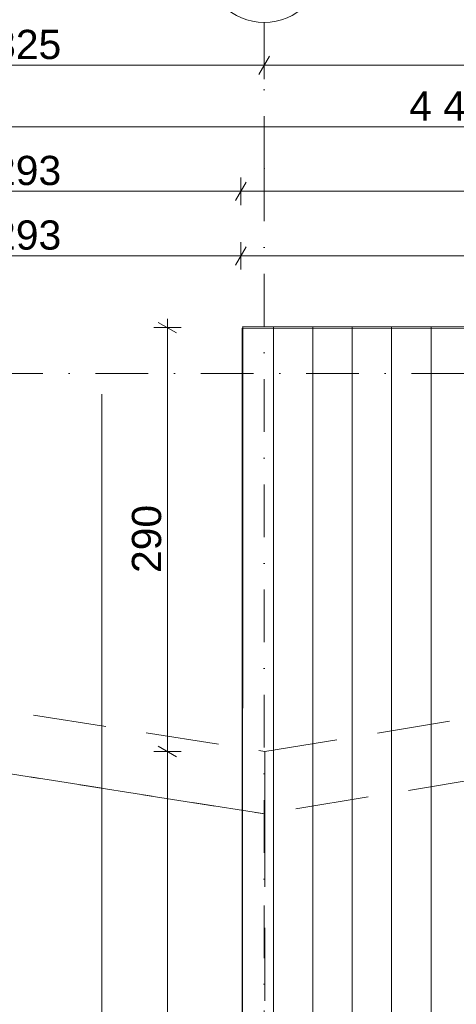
# Model space of a CAD drawing. Header units: millimetres. Extents: x 7523222 to 7678971, y 5352079 to 5786624.
# Tile 53 of 92: x 7544048 to 7547034, y 5774819 to 5781555. Entities that reach past the tile are written whole.
import ezdxf
from ezdxf.enums import TextEntityAlignment as Align

# ---------------------------------------------------------------- set-up
doc = ezdxf.new("R2010")
doc.units = ezdxf.units.MM
doc.header["$MEASUREMENT"] = 0
doc.linetypes.add('Kropki i Kreski', pattern=[720, 360, -180, 0, -180])
doc.linetypes.add('Przerywana długa', pattern=[780, 500, -280])
for name, color, linetype in [('460-K Stropy', 7, 'Continuous'), ('Nowe_280-A Dachy Powłoki', 7, 'Continuous'), ('Nowe_299-A Wymiary opisy PB', 7, 'Continuous'), ('Nowe_410-K Osie', 7, 'Continuous')]:
    doc.layers.add(name, color=color, linetype=linetype)
for name, color, linetype, lineweight in [('460-K Stropy_Nr_pióra__89', 7, 'Continuous', 13), ('Nowe_2025-09-12 Strefa Taras_Nr_pióra__2', 8, 'Continuous', 13), ('Nowe_299-A Wymiary opisy PB_Nr_pióra__6', 5, 'Continuous', 13), ('Nowe_320-W Umeblowanie_Nr_pióra__20', 1, 'Continuous', 13), ('Nowe_410-K Osie_Nr_pióra__1', 7, 'Continuous', 13), ('Nowe_410-K Osie_Nr_pióra__7', 7, 'Continuous', 13)]:
    doc.layers.add(name, color=color, linetype=linetype, lineweight=lineweight)
for name, color, linetype, lineweight, true_color in [('Nowe_2025-09-12 Strefa Taras_Nr_pióra__102', 7, 'Continuous', 5, 0xcccccc), ('Nowe_280-A Dachy Powłoki_Nr_pióra__61', 7, 'Continuous', 13, 0x6a6a6a), ('Nowe_299-A Wymiary opisy PB_Nr_pióra__45', 7, 'Continuous', 15, 0x40a5ff), ('Nowe_299-A Wymiary opisy PB_Nr_pióra__85', 7, 'Continuous', 13, 0x80c2ff), ('Nowe_410-K Osie_Nr_pióra__5', 7, 'Continuous', 13, 0x40a5ff)]:
    doc.layers.add(name, color=color, linetype=linetype, lineweight=lineweight, true_color=true_color)
doc.styles.add('STYL_AUTOMATYCZNY_2', font='arial.ttf')
doc.styles.add('STYL_AUTOMATYCZNY_3', font='arial.ttf')
doc.linetypes.add('Arrow', pattern='A,0,[1,parter1.Shx,S=13.999115,R=0,X=0,Y=0],-2046.110725,0', length=2046.110725)
doc.dimstyles.new('STYL_AUTOMATYCZNY__1', dxfattribs={"dimtxt": 200, "dimasz": 95, "dimexe": 0.18, "dimexo": 0.0625, "dimgap": 0, "dimtad": 1, "dimdec": 1, "dimlfac": 0.1, "dimzin": 0, "dimdsep": 46, "dimtxsty": 'STYL_AUTOMATYCZNY_2', "dimblk": 'ARROWHEAD_2', "dimblk1": 'ARROWHEAD_2', "dimblk2": 'ARROWHEAD_2', "dimcen": 0.09, "dimclrd": 256, "dimclre": 256, "dimclrt": 5, "dimadec": 1, "dimazin": 0, "dimtfac": 1, "dimtdec": 4, "dimtmove": 0, "dimatfit": 3, "dimfxl": 0, "dimtolj": 1, "dimtzin": 0, "dimarcsym": 0})
doc.dimstyles.new('STYL_AUTOMATYCZNY__2', dxfattribs={"dimtxt": 200, "dimasz": 95, "dimexe": 0.18, "dimexo": 0.0625, "dimgap": 0, "dimtad": 1, "dimtih": 1, "dimtoh": 1, "dimdec": 1, "dimlfac": 0.1, "dimzin": 0, "dimdsep": 46, "dimtxsty": 'STYL_AUTOMATYCZNY_2', "dimblk": 'ARROWHEAD_2', "dimblk1": 'ARROWHEAD_2', "dimblk2": 'ARROWHEAD_2', "dimcen": 0.09, "dimclrd": 256, "dimclre": 256, "dimclrt": 5, "dimadec": 1, "dimazin": 0, "dimtfac": 1, "dimtdec": 4, "dimtmove": 0, "dimatfit": 3, "dimfxl": 0, "dimtolj": 1, "dimtzin": 0, "dimarcsym": 0})

# ---------------------------------------------------------------- blocks, each defined once
blk = doc.blocks.new('*X12', base_point=(6982742.1, 5361781.8))
at = {"layer": 'Nowe_2025-09-12 Strefa Taras_Nr_pióra__102', "color": 254, "linetype": 'Continuous', "lineweight": 5, "true_color": 0xcccccc}
for p, q in [((7545783.4, 5779456.3), (7545783.4, 5779217.2)), ((7545783.4, 5779456.3), (7545783.4, 5779217.2)), ((7546052.8, 5779456.1), (7546052.8, 5779217.2)), ((7546052.8, 5779456.1), (7546052.8, 5779217.2)), ((7546322.1, 5779455.9), (7546322.1, 5779217.2)), ((7546322.1, 5779455.9), (7546322.1, 5779217.2)), ((7546591.5, 5779455.8), (7546591.5, 5779217.2)), ((7546591.5, 5779455.8), (7546591.5, 5779217.2)), ((7546860.9, 5779455.6), (7546860.9, 5779217.2)), ((7546860.9, 5779455.6), (7546860.9, 5779217.2)), ((7545783.4, 5779217.2), (7545783.4, 5778967.2)), ((7545783.4, 5779217.2), (7545783.4, 5778967.2)), ((7546052.8, 5779217.2), (7546052.8, 5778967.2)), ((7546052.8, 5779217.2), (7546052.8, 5778967.2)), ((7546322.1, 5779217.2), (7546322.1, 5778967.2)), ((7546322.1, 5779217.2), (7546322.1, 5778967.2)), ((7546591.5, 5779217.2), (7546591.5, 5778967.2)), ((7546591.5, 5779217.2), (7546591.5, 5778967.2)), ((7546860.9, 5779217.2), (7546860.9, 5778967.2)), ((7546860.9, 5779217.2), (7546860.9, 5778967.2)), ((7545783.4, 5778967.2), (7545783.4, 5778717.2)), ((7545783.4, 5778967.2), (7545783.4, 5778717.2)), ((7546052.8, 5778967.2), (7546052.8, 5778717.2)), ((7546052.8, 5778967.2), (7546052.8, 5778717.2)), ((7546322.1, 5778967.2), (7546322.1, 5778717.2)), ((7546322.1, 5778967.2), (7546322.1, 5778717.2)), ((7546591.5, 5778967.2), (7546591.5, 5778717.2)), ((7546591.5, 5778967.2), (7546591.5, 5778717.2)), ((7546860.9, 5778967.2), (7546860.9, 5778717.2)), ((7546860.9, 5778967.2), (7546860.9, 5778717.2)), ((7545783.4, 5778717.2), (7545783.4, 5778467.2)), ((7545783.4, 5778717.2), (7545783.4, 5778467.2)), ((7546052.8, 5778717.2), (7546052.8, 5778467.2)), ((7546052.8, 5778717.2), (7546052.8, 5778467.2)), ((7546322.1, 5778717.2), (7546322.1, 5778467.2)), ((7546322.1, 5778717.2), (7546322.1, 5778467.2)), ((7546591.5, 5778717.2), (7546591.5, 5778467.2)), ((7546591.5, 5778717.2), (7546591.5, 5778467.2)), ((7546860.9, 5778717.2), (7546860.9, 5778467.2)), ((7546860.9, 5778717.2), (7546860.9, 5778467.2)), ((7545783.4, 5778467.2), (7545783.4, 5778217.2)), ((7545783.4, 5778467.2), (7545783.4, 5778217.2)), ((7546052.8, 5778467.2), (7546052.8, 5778217.2)), ((7546052.8, 5778467.2), (7546052.8, 5778217.2)), ((7546322.1, 5778467.2), (7546322.1, 5778217.2)), ((7546322.1, 5778467.2), (7546322.1, 5778217.2)), ((7546591.5, 5778467.2), (7546591.5, 5778217.2)), ((7546591.5, 5778467.2), (7546591.5, 5778217.2)), ((7546860.9, 5778467.2), (7546860.9, 5778217.2)), ((7546860.9, 5778467.2), (7546860.9, 5778217.2)), ((7545783.4, 5778217.2), (7545783.4, 5777967.2)), ((7545783.4, 5778217.2), (7545783.4, 5777967.2)), ((7546052.8, 5778217.2), (7546052.8, 5777967.2)), ((7546052.8, 5778217.2), (7546052.8, 5777967.2)), ((7546322.1, 5778217.2), (7546322.1, 5777967.2)), ((7546322.1, 5778217.2), (7546322.1, 5777967.2)), ((7546591.5, 5778217.2), (7546591.5, 5777967.2)), ((7546591.5, 5778217.2), (7546591.5, 5777967.2)), ((7546860.9, 5778217.2), (7546860.9, 5777967.2)), ((7546860.9, 5778217.2), (7546860.9, 5777967.2)), ((7545783.4, 5777967.2), (7545783.4, 5777717.2)), ((7545783.4, 5777967.2), (7545783.4, 5777717.2)), ((7546052.8, 5777967.2), (7546052.8, 5777717.2)), ((7546052.8, 5777967.2), (7546052.8, 5777717.2)), ((7546322.1, 5777967.2), (7546322.1, 5777717.2)), ((7546322.1, 5777967.2), (7546322.1, 5777717.2)), ((7546591.5, 5777967.2), (7546591.5, 5777717.2)), ((7546591.5, 5777967.2), (7546591.5, 5777717.2)), ((7546860.9, 5777967.2), (7546860.9, 5777717.2)), ((7546860.9, 5777967.2), (7546860.9, 5777717.2)), ((7545783.4, 5777717.2), (7545783.4, 5777467.2)), ((7545783.4, 5777717.2), (7545783.4, 5777467.2)), ((7546052.8, 5777717.2), (7546052.8, 5777467.2)), ((7546052.8, 5777717.2), (7546052.8, 5777467.2)), ((7546322.1, 5777717.2), (7546322.1, 5777467.2)), ((7546322.1, 5777717.2), (7546322.1, 5777467.2)), ((7546591.5, 5777717.2), (7546591.5, 5777467.2)), ((7546591.5, 5777717.2), (7546591.5, 5777467.2)), ((7546860.9, 5777717.2), (7546860.9, 5777467.2)), ((7546860.9, 5777717.2), (7546860.9, 5777467.2)), ((7545783.4, 5777467.2), (7545783.4, 5777217.2)), ((7545783.4, 5777467.2), (7545783.4, 5777217.2)), ((7546052.8, 5777467.2), (7546052.8, 5777217.2)), ((7546052.8, 5777467.2), (7546052.8, 5777217.2)), ((7546322.1, 5777467.2), (7546322.1, 5777217.2)), ((7546322.1, 5777467.2), (7546322.1, 5777217.2)), ((7546591.5, 5777467.2), (7546591.5, 5777217.2)), ((7546591.5, 5777467.2), (7546591.5, 5777217.2)), ((7546860.9, 5777467.2), (7546860.9, 5777217.2)), ((7546860.9, 5777467.2), (7546860.9, 5777217.2)), ((7545783.4, 5777217.2), (7545783.4, 5776967.2)), ((7545783.4, 5777217.2), (7545783.4, 5776967.2)), ((7546052.8, 5777217.2), (7546052.8, 5776967.2)), ((7546052.8, 5777217.2), (7546052.8, 5776967.2)), ((7546322.1, 5777217.2), (7546322.1, 5776967.2)), ((7546322.1, 5777217.2), (7546322.1, 5776967.2)), ((7546591.5, 5777217.2), (7546591.5, 5776967.2)), ((7546591.5, 5777217.2), (7546591.5, 5776967.2)), ((7546860.9, 5777217.2), (7546860.9, 5776967.2)), ((7546860.9, 5777217.2), (7546860.9, 5776967.2)), ((7545783.4, 5776967.2), (7545783.4, 5776717.2)), ((7545783.4, 5776967.2), (7545783.4, 5776717.2)), ((7546052.8, 5776967.2), (7546052.8, 5776717.2)), ((7546052.8, 5776967.2), (7546052.8, 5776717.2)), ((7546322.1, 5776967.2), (7546322.1, 5776717.2)), ((7546322.1, 5776967.2), (7546322.1, 5776717.2)), ((7546591.5, 5776967.2), (7546591.5, 5776717.2)), ((7546591.5, 5776967.2), (7546591.5, 5776717.2)), ((7546860.9, 5776967.2), (7546860.9, 5776717.2)), ((7546860.9, 5776967.2), (7546860.9, 5776717.2)), ((7545783.4, 5776717.2), (7545783.4, 5776467.2)), ((7545783.4, 5776717.2), (7545783.4, 5776467.2)), ((7546052.8, 5776717.2), (7546052.8, 5776467.2)), ((7546052.8, 5776717.2), (7546052.8, 5776467.2)), ((7546322.1, 5776717.2), (7546322.1, 5776467.2)), ((7546322.1, 5776717.2), (7546322.1, 5776467.2)), ((7546591.5, 5776717.2), (7546591.5, 5776467.2)), ((7546591.5, 5776717.2), (7546591.5, 5776467.2)), ((7546860.9, 5776717.2), (7546860.9, 5776467.2)), ((7546860.9, 5776717.2), (7546860.9, 5776467.2)), ((7545783.4, 5776467.2), (7545783.4, 5776217.2)), ((7545783.4, 5776467.2), (7545783.4, 5776217.2)), ((7546052.8, 5776467.2), (7546052.8, 5776217.2)), ((7546052.8, 5776467.2), (7546052.8, 5776217.2)), ((7546322.1, 5776467.2), (7546322.1, 5776217.2)), ((7546322.1, 5776467.2), (7546322.1, 5776217.2)), ((7546591.5, 5776467.2), (7546591.5, 5776217.2)), ((7546591.5, 5776467.2), (7546591.5, 5776217.2)), ((7546860.9, 5776467.2), (7546860.9, 5776217.2)), ((7546860.9, 5776467.2), (7546860.9, 5776217.2)), ((7545783.4, 5776217.2), (7545783.4, 5775967.2)), ((7545783.4, 5776217.2), (7545783.4, 5775967.2)), ((7546052.8, 5776217.2), (7546052.8, 5775967.2)), ((7546052.8, 5776217.2), (7546052.8, 5775967.2)), ((7546322.1, 5776217.2), (7546322.1, 5775967.2)), ((7546322.1, 5776217.2), (7546322.1, 5775967.2)), ((7546591.5, 5776217.2), (7546591.5, 5775967.2)), ((7546591.5, 5776217.2), (7546591.5, 5775967.2)), ((7546860.9, 5776217.2), (7546860.9, 5775967.2)), ((7546860.9, 5776217.2), (7546860.9, 5775967.2)), ((7545783.4, 5775967.2), (7545783.4, 5775717.2)), ((7545783.4, 5775967.2), (7545783.4, 5775717.2)), ((7546052.8, 5775967.2), (7546052.8, 5775717.2)), ((7546052.8, 5775967.2), (7546052.8, 5775717.2)), ((7546322.1, 5775967.2), (7546322.1, 5775717.2)), ((7546322.1, 5775967.2), (7546322.1, 5775717.2)), ((7546591.5, 5775967.2), (7546591.5, 5775717.2)), ((7546591.5, 5775967.2), (7546591.5, 5775717.2)), ((7546860.9, 5775967.2), (7546860.9, 5775717.2)), ((7546860.9, 5775967.2), (7546860.9, 5775717.2)), ((7545783.4, 5775717.2), (7545783.4, 5775467.2)), ((7545783.4, 5775717.2), (7545783.4, 5775467.2)), ((7546052.8, 5775717.2), (7546052.8, 5775467.2)), ((7546052.8, 5775717.2), (7546052.8, 5775467.2)), ((7546322.1, 5775717.2), (7546322.1, 5775467.2)), ((7546322.1, 5775717.2), (7546322.1, 5775467.2)), ((7546591.5, 5775717.2), (7546591.5, 5775467.2)), ((7546591.5, 5775717.2), (7546591.5, 5775467.2)), ((7546860.9, 5775717.2), (7546860.9, 5775467.2)), ((7546860.9, 5775717.2), (7546860.9, 5775467.2)), ((7545783.4, 5775467.2), (7545783.4, 5775217.2)), ((7545783.4, 5775467.2), (7545783.4, 5775217.2)), ((7546052.8, 5775467.2), (7546052.8, 5775217.2)), ((7546052.8, 5775467.2), (7546052.8, 5775217.2)), ((7546322.1, 5775467.2), (7546322.1, 5775217.2)), ((7546322.1, 5775467.2), (7546322.1, 5775217.2)), ((7546591.5, 5775467.2), (7546591.5, 5775217.2)), ((7546591.5, 5775467.2), (7546591.5, 5775217.2)), ((7546860.9, 5775467.2), (7546860.9, 5775217.2)), ((7546860.9, 5775467.2), (7546860.9, 5775217.2)), ((7545783.4, 5775217.2), (7545783.4, 5774967.2)), ((7545783.4, 5775217.2), (7545783.4, 5774967.2)), ((7546052.8, 5775217.2), (7546052.8, 5774967.2)), ((7546052.8, 5775217.2), (7546052.8, 5774967.2)), ((7546322.1, 5775217.2), (7546322.1, 5774967.2)), ((7546322.1, 5775217.2), (7546322.1, 5774967.2)), ((7546591.5, 5775217.2), (7546591.5, 5774967.2)), ((7546591.5, 5775217.2), (7546591.5, 5774967.2)), ((7546860.9, 5775217.2), (7546860.9, 5774967.2)), ((7546860.9, 5775217.2), (7546860.9, 5774967.2)), ((7545783.4, 5774967.2), (7545783.4, 5774717.2)), ((7545783.4, 5774967.2), (7545783.4, 5774717.2)), ((7546052.8, 5774967.2), (7546052.8, 5774717.2)), ((7546052.8, 5774967.2), (7546052.8, 5774717.2)), ((7546322.1, 5774967.2), (7546322.1, 5774717.2)), ((7546322.1, 5774967.2), (7546322.1, 5774717.2)), ((7546591.5, 5774967.2), (7546591.5, 5774717.2)), ((7546591.5, 5774967.2), (7546591.5, 5774717.2)), ((7546860.9, 5774967.2), (7546860.9, 5774717.2)), ((7546860.9, 5774967.2), (7546860.9, 5774717.2))]:
    blk.add_line(p, q, dxfattribs=at)
blk = doc.blocks.new('Wypełnienie_1', base_point=(6982742.1, 5361781.8))
at = {"layer": 'Nowe_2025-09-12 Strefa Taras_Nr_pióra__2', "color": 8, "linetype": 'Continuous', "lineweight": 13, "flags": 128}
blk.add_lwpolyline([(7545574.2, 5779456.4), (7545572.8, 5774232), (7550411, 5775591.3), (7550367.5, 5775745.3), (7557680.4, 5777809.3), (7557680.3, 5777643), (7563440.7, 5779268.8), (7563440.7, 5779445.6)], close=True, dxfattribs=at)
at = {"layer": 'Nowe_2025-09-12 Strefa Taras_Nr_pióra__102', "color": 254, "linetype": 'Continuous', "lineweight": 5, "true_color": 0xcccccc}
blk.add_blockref('*X12', (6982742.1, 5361781.8), dxfattribs=at)
blk = doc.blocks.new('Strop_3', base_point=(7545569.3, 5774224.9))
at = {"layer": '460-K Stropy_Nr_pióra__89', "color": 7, "linetype": 'Continuous', "lineweight": 13, "flags": 128}
blk.add_lwpolyline([(7545569.3, 5774224.9), (7550411, 5775591.3), (7550367.5, 5775745.3), (7563436.7, 5779434), (7563436.7, 5779445.6), (7545569.3, 5779445.6)], close=True, dxfattribs=at)
blk = doc.blocks.new('Dach_1', base_point=(7545724.4, 5763108.3))
at = {"layer": 'Nowe_280-A Dachy Powłoki_Nr_pióra__61', "color": 251, "linetype": 'Przerywana długa', "lineweight": 13, "true_color": 0x6a6a6a, "flags": 128}
for points in [[(7545724.4, 5776548.6), (7563487.3, 5779448.2), (7569230.3, 5779445.6)], [(7568822.9, 5779038.4), (7563543.6, 5779040.8), (7545724.4, 5776121.6)], [(7545724.4, 5776121.6), (7545724.4, 5776548.6)]]:
    blk.add_lwpolyline(points, dxfattribs=at)
blk = doc.blocks.new('Dach_2', base_point=(7536414.2, 5777586.6))
at = {"layer": 'Nowe_280-A Dachy Powłoki_Nr_pióra__61', "color": 251, "linetype": 'Przerywana długa', "lineweight": 13, "true_color": 0x6a6a6a, "flags": 128}
for points in [[(7536414.2, 5777586.6), (7545724.4, 5776121.6)], [(7545724.4, 5776121.6), (7545724.4, 5763530.1)]]:
    blk.add_lwpolyline(points, dxfattribs=at)
blk = doc.blocks.new('Dach_4', base_point=(7524880.2, 5779830.4))
at = {"layer": 'Nowe_280-A Dachy Powłoki_Nr_pióra__61', "color": 251, "linetype": 'Przerywana długa', "lineweight": 13, "true_color": 0x6a6a6a, "flags": 128}
for points in [[(7524880.2, 5779830.4), (7545724.4, 5776548.6)], [(7545724.4, 5776121.6), (7524880.2, 5779410)], [(7545724.4, 5776548.6), (7545724.4, 5776121.6)]]:
    blk.add_lwpolyline(points, dxfattribs=at)
blk = doc.blocks.new('Standardowy znacznik osi[27]', base_point=(7571131, 5779135.6))
at = {"layer": 'Nowe_410-K Osie_Nr_pióra__5', "color": 161, "linetype": 'Kropki i Kreski', "lineweight": 13, "true_color": 0x40a5ff}
blk.add_line((7570131, 5779135.6), (7535691, 5779135.6), dxfattribs=at)
at = {"layer": 'Nowe_410-K Osie_Nr_pióra__1', "color": 7, "lineweight": 13, "style": 'STYL_AUTOMATYCZNY_3'}
for tag, p in [('AC_MarkerText_1_1', (7534291, 5779310.6)), ('AC_MarkerText_1_0', (7571531, 5779310.6))]:
    blk.add_attdef(tag, text='', height=350, dxfattribs=at).set_placement(p, align=Align.TOP_CENTER)
blk = doc.blocks.new('Standardowy znacznik osi[43]', base_point=(7545720.4, 5781536.1))
at = {"layer": 'Nowe_410-K Osie_Nr_pióra__5', "color": 161, "linetype": 'Kropki i Kreski', "lineweight": 13, "true_color": 0x40a5ff}
for q in [(7545720.4, 5781536.1), (7545720.4, 5759403.4)]:
    blk.add_line((7545720.4, 5780536.1), q, dxfattribs=at)
blk.add_point((7545720.4, 5780536.1), dxfattribs=at)
blk.add_point((7545720.4, 5780536.1), dxfattribs=at)
at = {"layer": 'Nowe_410-K Osie_Nr_pióra__7', "color": 7, "linetype": 'Continuous', "lineweight": 13}
blk.add_circle((7545720.4, 5781936.1), 400, dxfattribs=at)
at = {"layer": 'Nowe_410-K Osie_Nr_pióra__1', "color": 7, "lineweight": 13, "style": 'STYL_AUTOMATYCZNY_3'}
for tag, p in [('AC_MarkerText_1_0', (7545720.4, 5782111.1)), ('AC_MarkerText_1_1', (7545720.4, 5758178.4))]:
    blk.add_attdef(tag, text='', height=350, dxfattribs=at).set_placement(p, align=Align.TOP_CENTER)
blk = doc.blocks.new('*D278', base_point=(6982742.1, 5361781.8))
at = {"layer": 'Nowe_299-A Wymiary opisy PB_Nr_pióra__45', "color": 161, "linetype": 'Continuous', "lineweight": 15, "true_color": 0x40a5ff}
for p, q in [((7524916.3, 5758993), (7524844.1, 5758868)), ((7569194.2, 5758868), (7569266.4, 5758993))]:
    blk.add_line(p, q, dxfattribs=at)
at = {"layer": 'Nowe_299-A Wymiary opisy PB_Nr_pióra__85', "color": 151, "linetype": 'Continuous', "lineweight": 13, "true_color": 0x80c2ff}
for p, q in [((7524880.2, 5758836.7), (7524880.2, 5759024.2)), ((7569230.3, 5758836.7), (7569230.3, 5759024.2)), ((7524819, 5758930.5), (7524880.2, 5758930.5)), ((7524880.2, 5758930.5), (7569230.3, 5758930.5)), ((7569230.3, 5758930.5), (7569291.4, 5758930.5))]:
    blk.add_line(p, q, dxfattribs=at)
at = {"layer": 'Nowe_299-A Wymiary opisy PB_Nr_pióra__6', "color": 5, "lineweight": 13, "insert": (7546712, 5758970.5), "char_height": 200, "attachment_point": 7, "style": 'STYL_AUTOMATYCZNY_2'}
blk.add_mtext('\\A1;{\\pql;\\fArial|b0|i0|c238|p0;\\W1.000000;4\xa0435}', dxfattribs=at)
blk = doc.blocks.new('ARROWHEAD_2')
at = {"color": 0, "linetype": 'Continuous', "lineweight": 0}
for p, q in [((0, 0), (-1, 0)), ((-0.378, -0.655), (0.378, 0.655))]:
    blk.add_line(p, q, dxfattribs=at)
blk = doc.blocks.new('*D291', base_point=(6982742.1, 5361781.8))
at = {"layer": 'Nowe_299-A Wymiary opisy PB_Nr_pióra__45', "color": 161, "linetype": 'Continuous', "lineweight": 15, "true_color": 0x40a5ff}
for p, q in [((7544995.8, 5776584.7), (7545120.8, 5776512.6)), ((7544995.8, 5765464.7), (7545120.8, 5765392.5))]:
    blk.add_line(p, q, dxfattribs=at)
at = {"layer": 'Nowe_299-A Wymiary opisy PB_Nr_pióra__85', "color": 151, "linetype": 'Continuous', "lineweight": 13, "true_color": 0x80c2ff}
for p, q in [((7545152, 5776548.6), (7544964.5, 5776548.6)), ((7545058.3, 5765428.6), (7545058.3, 5776548.6)), ((7545152, 5765428.6), (7544964.5, 5765428.6))]:
    blk.add_line(p, q, dxfattribs=at)
at = {"layer": 'Nowe_299-A Wymiary opisy PB_Nr_pióra__6', "color": 5, "lineweight": 13, "insert": (7545018.3, 5770655.6), "char_height": 200, "attachment_point": 7, "rotation": 90, "style": 'STYL_AUTOMATYCZNY_2'}
blk.add_mtext('\\A1;{\\pql;\\fArial|b0|i0|c238|p0;\\W1.000000;1\xa0112}', dxfattribs=at)
blk = doc.blocks.new('*D292', base_point=(6982742.1, 5361781.8))
at = {"layer": 'Nowe_299-A Wymiary opisy PB_Nr_pióra__45', "color": 161, "linetype": 'Continuous', "lineweight": 15, "true_color": 0x40a5ff}
for p, q in [((7545120.8, 5779412.4), (7544995.8, 5779484.6)), ((7544995.8, 5776584.7), (7545120.8, 5776512.6))]:
    blk.add_line(p, q, dxfattribs=at)
at = {"layer": 'Nowe_299-A Wymiary opisy PB_Nr_pióra__85', "color": 151, "linetype": 'Continuous', "lineweight": 13, "true_color": 0x80c2ff}
for p, q in [((7545058.3, 5779448.5), (7545058.3, 5779509.6)), ((7545152, 5779448.5), (7544964.5, 5779448.5)), ((7545058.3, 5776548.6), (7545058.3, 5779448.5)), ((7545152, 5776548.6), (7544964.5, 5776548.6))]:
    blk.add_line(p, q, dxfattribs=at)
at = {"layer": 'Nowe_299-A Wymiary opisy PB_Nr_pióra__6', "color": 5, "lineweight": 13, "insert": (7545018.3, 5777769.7), "char_height": 200, "attachment_point": 7, "rotation": 90, "style": 'STYL_AUTOMATYCZNY_2'}
blk.add_mtext('\\A1;{\\pql;\\fArial|b0|i0|c238|p0;\\W1.000000;290}', dxfattribs=at)
blk = doc.blocks.new('*D298', base_point=(6982742.1, 5361781.8))
at = {"layer": 'Nowe_299-A Wymiary opisy PB_Nr_pióra__45', "color": 161, "linetype": 'Continuous', "lineweight": 15, "true_color": 0x40a5ff}
for p, q in [((7542506.6, 5781305.8), (7542434.5, 5781180.8)), ((7545756.5, 5781305.8), (7545684.3, 5781180.8))]:
    blk.add_line(p, q, dxfattribs=at)
at = {"layer": 'Nowe_299-A Wymiary opisy PB_Nr_pióra__85', "color": 151, "linetype": 'Continuous', "lineweight": 13, "true_color": 0x80c2ff}
for p, q in [((7542470.5, 5781149.5), (7542470.5, 5781337)), ((7545720.4, 5781149.5), (7545720.4, 5781337)), ((7542470.5, 5781243.3), (7545720.4, 5781243.3))]:
    blk.add_line(p, q, dxfattribs=at)
at = {"layer": 'Nowe_299-A Wymiary opisy PB_Nr_pióra__6', "color": 5, "lineweight": 13, "insert": (7543866.7, 5781283.3), "char_height": 200, "attachment_point": 7, "style": 'STYL_AUTOMATYCZNY_2'}
blk.add_mtext('\\A1;{\\pql;\\fArial|b0|i0|c238|p0;\\W1.000000;325}', dxfattribs=at)
blk = doc.blocks.new('*D299', base_point=(6982742.1, 5361781.8))
at = {"layer": 'Nowe_299-A Wymiary opisy PB_Nr_pióra__45', "color": 161, "linetype": 'Continuous', "lineweight": 15, "true_color": 0x40a5ff}
for p, q in [((7545756.5, 5781305.8), (7545684.3, 5781180.8)), ((7551676.6, 5781305.8), (7551604.4, 5781180.8))]:
    blk.add_line(p, q, dxfattribs=at)
at = {"layer": 'Nowe_299-A Wymiary opisy PB_Nr_pióra__85', "color": 151, "linetype": 'Continuous', "lineweight": 13, "true_color": 0x80c2ff}
for p, q in [((7545720.4, 5781149.5), (7545720.4, 5781337)), ((7551640.5, 5781149.5), (7551640.5, 5781337)), ((7545720.4, 5781243.3), (7551640.5, 5781243.3))]:
    blk.add_line(p, q, dxfattribs=at)
at = {"layer": 'Nowe_299-A Wymiary opisy PB_Nr_pióra__6', "color": 5, "lineweight": 13, "insert": (7548451.6, 5781283.3), "char_height": 200, "attachment_point": 7, "style": 'STYL_AUTOMATYCZNY_2'}
blk.add_mtext('\\A1;{\\pql;\\fArial|b0|i0|c238|p0;\\W1.000000;592}', dxfattribs=at)
blk = doc.blocks.new('*D303', base_point=(6982742.1, 5361781.8))
at = {"layer": 'Nowe_299-A Wymiary opisy PB_Nr_pióra__45', "color": 161, "linetype": 'Continuous', "lineweight": 15, "true_color": 0x40a5ff}
for p, q in [((7524916.3, 5780885.3), (7524844.1, 5780760.3)), ((7569194.2, 5780760.3), (7569266.4, 5780885.3))]:
    blk.add_line(p, q, dxfattribs=at)
at = {"layer": 'Nowe_299-A Wymiary opisy PB_Nr_pióra__85', "color": 151, "linetype": 'Continuous', "lineweight": 13, "true_color": 0x80c2ff}
for p, q in [((7524880.2, 5780729.1), (7524880.2, 5780916.6)), ((7569230.3, 5780729.1), (7569230.3, 5780916.6)), ((7524819, 5780822.8), (7524880.2, 5780822.8)), ((7524880.2, 5780822.8), (7569230.3, 5780822.8)), ((7569230.3, 5780822.8), (7569291.4, 5780822.8))]:
    blk.add_line(p, q, dxfattribs=at)
at = {"layer": 'Nowe_299-A Wymiary opisy PB_Nr_pióra__6', "color": 5, "lineweight": 13, "insert": (7546712, 5780862.8), "char_height": 200, "attachment_point": 7, "style": 'STYL_AUTOMATYCZNY_2'}
blk.add_mtext('\\A1;{\\pql;\\fArial|b0|i0|c238|p0;\\W1.000000;4\xa0435}', dxfattribs=at)
blk = doc.blocks.new('*D306', base_point=(6982742.1, 5361781.8))
at = {"layer": 'Nowe_299-A Wymiary opisy PB_Nr_pióra__45', "color": 161, "linetype": 'Continuous', "lineweight": 15, "true_color": 0x40a5ff}
for p, q in [((7542666, 5780443.6), (7542593.9, 5780318.6)), ((7545596, 5780443.6), (7545523.8, 5780318.6))]:
    blk.add_line(p, q, dxfattribs=at)
at = {"layer": 'Nowe_299-A Wymiary opisy PB_Nr_pióra__85', "color": 151, "linetype": 'Continuous', "lineweight": 13, "true_color": 0x80c2ff}
for p, q in [((7542629.9, 5780287.4), (7542629.9, 5780474.9)), ((7545559.9, 5780287.4), (7545559.9, 5780474.9)), ((7542629.9, 5780381.1), (7545559.9, 5780381.1))]:
    blk.add_line(p, q, dxfattribs=at)
at = {"layer": 'Nowe_299-A Wymiary opisy PB_Nr_pióra__6', "color": 5, "lineweight": 13, "insert": (7543866.1, 5780421.1), "char_height": 200, "attachment_point": 7, "style": 'STYL_AUTOMATYCZNY_2'}
blk.add_mtext('\\A1;{\\pql;\\fArial|b0|i0|c238|p0;\\W1.000000;293}', dxfattribs=at)
blk = doc.blocks.new('*D307', base_point=(6982742.1, 5361781.8))
at = {"layer": 'Nowe_299-A Wymiary opisy PB_Nr_pióra__45', "color": 161, "linetype": 'Continuous', "lineweight": 15, "true_color": 0x40a5ff}
for p, q in [((7545596, 5780443.6), (7545523.8, 5780318.6)), ((7569194.2, 5780318.6), (7569266.4, 5780443.6))]:
    blk.add_line(p, q, dxfattribs=at)
at = {"layer": 'Nowe_299-A Wymiary opisy PB_Nr_pióra__85', "color": 151, "linetype": 'Continuous', "lineweight": 13, "true_color": 0x80c2ff}
for p, q in [((7545559.9, 5780287.4), (7545559.9, 5780474.9)), ((7569230.3, 5780287.4), (7569230.3, 5780474.9)), ((7545559.9, 5780381.1), (7569230.3, 5780381.1)), ((7569230.3, 5780381.1), (7569291.4, 5780381.1))]:
    blk.add_line(p, q, dxfattribs=at)
at = {"layer": 'Nowe_299-A Wymiary opisy PB_Nr_pióra__6', "color": 5, "lineweight": 13, "insert": (7557051.9, 5780421.1), "char_height": 200, "attachment_point": 7, "style": 'STYL_AUTOMATYCZNY_2'}
blk.add_mtext('\\A1;{\\pql;\\fArial|b0|i0|c238|p0;\\W1.000000;2\xa0367}', dxfattribs=at)
blk = doc.blocks.new('*D311', base_point=(6982742.1, 5361781.8))
at = {"layer": 'Nowe_299-A Wymiary opisy PB_Nr_pióra__45', "color": 161, "linetype": 'Continuous', "lineweight": 15, "true_color": 0x40a5ff}
for p, q in [((7542666.5, 5780001.9), (7542594.3, 5779876.9)), ((7545596.5, 5780001.9), (7545524.3, 5779876.9))]:
    blk.add_line(p, q, dxfattribs=at)
at = {"layer": 'Nowe_299-A Wymiary opisy PB_Nr_pióra__85', "color": 151, "linetype": 'Continuous', "lineweight": 13, "true_color": 0x80c2ff}
for p, q in [((7542630.4, 5779845.6), (7542630.4, 5780033.1)), ((7545560.4, 5779845.6), (7545560.4, 5780033.1)), ((7542630.4, 5779939.4), (7545560.4, 5779939.4))]:
    blk.add_line(p, q, dxfattribs=at)
at = {"layer": 'Nowe_299-A Wymiary opisy PB_Nr_pióra__6', "color": 5, "lineweight": 13, "insert": (7543866.6, 5779979.4), "char_height": 200, "attachment_point": 7, "style": 'STYL_AUTOMATYCZNY_2'}
blk.add_mtext('\\A1;{\\pql;\\fArial|b0|i0|c238|p0;\\W1.000000;293}', dxfattribs=at)
blk = doc.blocks.new('*D312', base_point=(6982742.1, 5361781.8))
at = {"layer": 'Nowe_299-A Wymiary opisy PB_Nr_pióra__45', "color": 161, "linetype": 'Continuous', "lineweight": 15, "true_color": 0x40a5ff}
for p, q in [((7545596.5, 5780001.9), (7545524.3, 5779876.9)), ((7563596.8, 5780001.9), (7563524.7, 5779876.9))]:
    blk.add_line(p, q, dxfattribs=at)
at = {"layer": 'Nowe_299-A Wymiary opisy PB_Nr_pióra__85', "color": 151, "linetype": 'Continuous', "lineweight": 13, "true_color": 0x80c2ff}
for p, q in [((7545560.4, 5779845.6), (7545560.4, 5780033.1)), ((7563560.7, 5779845.6), (7563560.7, 5780033.1)), ((7545560.4, 5779939.4), (7563560.7, 5779939.4))]:
    blk.add_line(p, q, dxfattribs=at)
at = {"layer": 'Nowe_299-A Wymiary opisy PB_Nr_pióra__6', "color": 5, "lineweight": 13, "insert": (7554217.4, 5779979.4), "char_height": 200, "attachment_point": 7, "style": 'STYL_AUTOMATYCZNY_2'}
blk.add_mtext('\\A1;{\\pql;\\fArial|b0|i0|c238|p0;\\W1.000000;1\xa0800}', dxfattribs=at)
blk = doc.blocks.new('*D318', base_point=(6982742.1, 5361781.8))
at = {"layer": 'Nowe_299-A Wymiary opisy PB_Nr_pióra__45', "color": 161, "linetype": 'Continuous', "lineweight": 15, "true_color": 0x40a5ff}
for p, q in [((7534940.3, 5779099.5), (7534815.3, 5779171.7)), ((7534815.3, 5773211.9), (7534940.3, 5773139.7))]:
    blk.add_line(p, q, dxfattribs=at)
at = {"layer": 'Nowe_299-A Wymiary opisy PB_Nr_pióra__85', "color": 151, "linetype": 'Continuous', "lineweight": 13, "true_color": 0x80c2ff}
for p, q in [((7534877.8, 5779135.6), (7534877.8, 5779196.7)), ((7534971.5, 5779135.6), (7534784, 5779135.6)), ((7534877.8, 5773175.8), (7534877.8, 5779135.6)), ((7534971.5, 5773175.8), (7534784, 5773175.8))]:
    blk.add_line(p, q, dxfattribs=at)
at = {"layer": 'Nowe_299-A Wymiary opisy PB_Nr_pióra__6', "color": 5, "lineweight": 13, "insert": (7534837.8, 5775926.9), "char_height": 200, "attachment_point": 7, "rotation": 90, "style": 'STYL_AUTOMATYCZNY_2'}
blk.add_mtext('\\A1;{\\pql;\\fArial|b0|i0|c238|p0;\\W1.000000;596}', dxfattribs=at)
blk = doc.blocks.new('*D319', base_point=(6982742.1, 5361781.8))
at = {"layer": 'Nowe_299-A Wymiary opisy PB_Nr_pióra__45', "color": 161, "linetype": 'Continuous', "lineweight": 15, "true_color": 0x40a5ff}
for p, q in [((7535428, 5779409.5), (7535303, 5779481.7)), ((7535303, 5760261.7), (7535428, 5760189.5))]:
    blk.add_line(p, q, dxfattribs=at)
at = {"layer": 'Nowe_299-A Wymiary opisy PB_Nr_pióra__85', "color": 151, "linetype": 'Continuous', "lineweight": 13, "true_color": 0x80c2ff}
for p, q in [((7535365.5, 5779445.6), (7535365.5, 5779506.7)), ((7535459.3, 5779445.6), (7535271.8, 5779445.6)), ((7535365.5, 5760225.6), (7535365.5, 5779445.6)), ((7535459.3, 5760225.6), (7535271.8, 5760225.6)), ((7535365.5, 5760164.5), (7535365.5, 5760225.6))]:
    blk.add_line(p, q, dxfattribs=at)
at = {"layer": 'Nowe_299-A Wymiary opisy PB_Nr_pióra__6', "color": 5, "lineweight": 13, "insert": (7535325.5, 5769492.4), "char_height": 200, "attachment_point": 7, "rotation": 90, "style": 'STYL_AUTOMATYCZNY_2'}
blk.add_mtext('\\A1;{\\pql;\\fArial|b0|i0|c238|p0;\\W1.000000;1\xa0922}', dxfattribs=at)

msp = doc.modelspace()

# ---------------------------------------------------------------- linework, layer by layer
at = {"layer": 'Nowe_320-W Umeblowanie_Nr_pióra__20', "color": 1, "linetype": 'Arrow', "lineweight": 13}
msp.add_line((7544610.37, 5760734.63), (7544610.37, 5778993.46), dxfattribs=at)

# ---------------------------------------------------------------- block references
at = {"layer": '460-K Stropy', "color": 7, "linetype": 'Continuous', "lineweight": 13}
msp.add_blockref('Strop_3', (7545569.34, 5774224.86), dxfattribs=at)
at = {"layer": 'Nowe_2025-09-12 Strefa Taras_Nr_pióra__102', "color": 254, "linetype": 'Continuous', "lineweight": 5, "true_color": 0xcccccc}
msp.add_blockref('Wypełnienie_1', (6982742.06, 5361781.85), dxfattribs=at)
at = {"layer": 'Nowe_280-A Dachy Powłoki', "color": 251, "linetype": 'Continuous', "lineweight": 13, "true_color": 0x6a6a6a}
for name, p in [('Dach_4', (7524880.17, 5779830.4)), ('Dach_1', (7545724.41, 5763108.34)), ('Dach_2', (7536414.16, 5777586.62))]:
    msp.add_blockref(name, p, dxfattribs=at)
at = {"layer": 'Nowe_410-K Osie', "color": 8, "linetype": 'Continuous', "lineweight": 13}
for name, p in [('Standardowy znacznik osi[43]', (7545720.42, 5781536.1)), ('Standardowy znacznik osi[27]', (7571131, 5779135.61))]:
    msp.add_blockref(name, p, dxfattribs=at)

# ---------------------------------------------------------------- dimensions: what is measured, and where the dimension line sits
at = {"layer": 'Nowe_299-A Wymiary opisy PB', "color": 151, "linetype": 'Continuous', "lineweight": 13, "true_color": 0x80c2ff}
for base, p1, p2, picture, middle in [((7545720.42, 5781243.28), (7542470.55, 5758403.44), (7545720.42, 5758403.44), '*D298', (7544094.97, 5781383.28)), ((7551640.51, 5781243.28), (7545720.42, 5758403.44), (7551640.51, 5758403.44), '*D299', (7548679.95, 5781383.28)), ((7569230.3, 5780822.85), (7524880.17, 5779396.83), (7569230.3, 5760225.61), '*D303', (7547055.13, 5780962.85)), ((7569230.3, 5780381.12), (7545559.88, 5765440.75), (7569230.3, 5760225.61), '*D307', (7557394.99, 5780521.12)), ((7545559.88, 5780381.12), (7542629.94, 5764495.82), (7545559.88, 5765440.75), '*D306', (7544094.41, 5780521.12)), ((7563560.74, 5779939.4), (7545560.43, 5765440.72), (7563560.74, 5760225.61), '*D312', (7554560.48, 5780079.4)), ((7545560.43, 5779939.4), (7542630.43, 5764511.94), (7545560.43, 5765440.72), '*D311', (7544094.92, 5780079.4)), ((7569230.3, 5758930.48), (7524880.17, 5779396.83), (7569230.3, 5760225.61), '*D278', (7547055.13, 5759070.48))]:
    dim = msp.add_linear_dim(base=base, p1=p1, p2=p2, dimstyle='STYL_AUTOMATYCZNY__2', dxfattribs=at)
    dim.commit()
    dim.dimension.update_dxf_attribs({"geometry": picture, "text_midpoint": middle, "dimtype": 160})
for base, p1, p2, picture, middle in [((7535365.51, 5779445.61), (7569230.3, 5760225.61), (7569230.3, 5779445.61), '*D319', (7535225.51, 5769835.5)), ((7545058.26, 5779448.49), (7545724.42, 5776548.64), (7545569.34, 5779448.49), '*D292', (7544918.26, 5777998.06)), ((7534877.77, 5779135.61), (7571131, 5773175.82), (7571131, 5779135.61), '*D318', (7534737.77, 5776155.21)), ((7545058.26, 5776548.64), (7545569.34, 5765428.63), (7545724.42, 5776548.64), '*D291', (7544918.26, 5770998.71))]:
    dim = msp.add_linear_dim(base=base, p1=p1, p2=p2, angle=90, dimstyle='STYL_AUTOMATYCZNY__1', dxfattribs=at)
    dim.commit()
    dim.dimension.update_dxf_attribs({"geometry": picture, "text_midpoint": middle, "dimtype": 160, "text_rotation": 90})

doc.saveas('drawing.dxf')
